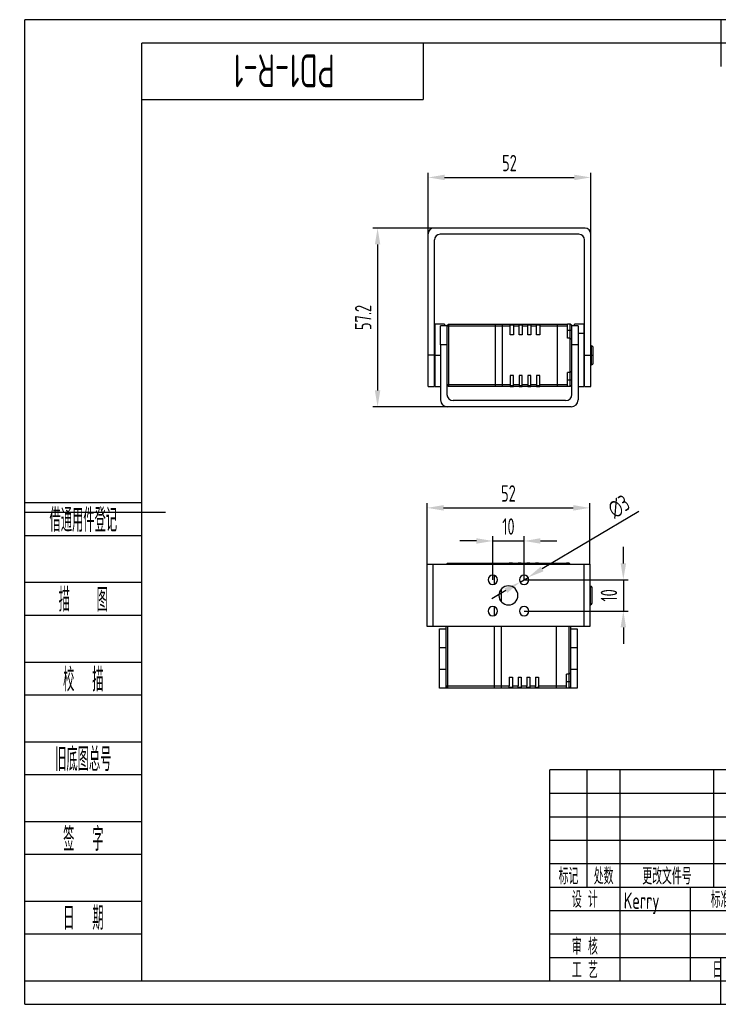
# Model space of a CAD drawing. Header units: inches. Extents: x -39 to 408, y -8 to 308.
# Tile 1 of 2: x -39 to 184, y -8 to 308. Entities that reach past the tile are written whole.
import ezdxf
from ezdxf.enums import TextEntityAlignment as Align

# ---------------------------------------------------------------- set-up
doc = ezdxf.new("R2010")
doc.units = ezdxf.units.IN
doc.header["$LTSCALE"] = 1.5
doc.header["$MEASUREMENT"] = 0
for name, color, linetype in [('1轮廓实线层', 7, 'Continuous'), ('2细线层', 4, 'Continuous'), ('6文字层', 3, 'Continuous'), ('7标注层', 4, 'Continuous'), ('图框层', 7, 'Continuous')]:
    doc.layers.add(name, color=color, linetype=linetype)
doc.styles.add('PC_TEXTSTYLE', font='ISOCP.SHX', dxfattribs={"width": 0.707, "bigfont": 'GBCBIG.SHX'})
doc.dimstyles.new('GB_DIAMETER', dxfattribs={"dimtxt": 3.5, "dimasz": 3.5, "dimexe": 1, "dimexo": 0, "dimgap": 1.5, "dimtad": 1, "dimjust": 4, "dimdsep": 46, "dimtxsty": 'PC_TEXTSTYLE', "dimcen": 0, "dimclrd": 256, "dimclrt": 3, "dimadec": 0, "dimazin": 2, "dimtp": 0.1, "dimtm": 0.1, "dimtfac": 0.71, "dimtdec": 3, "dimtmove": 0, "dimatfit": 2, "dimfxl": 1, "dimtfill": 1, "dimarcsym": 0})
doc.dimstyles.new('GB_LINEAR', dxfattribs={"dimtxt": 3.5, "dimasz": 3.5, "dimexe": 1, "dimexo": 0, "dimgap": 1.5, "dimtad": 1, "dimdsep": 46, "dimtxsty": 'PC_TEXTSTYLE', "dimcen": 0, "dimclrd": 256, "dimclrt": 3, "dimadec": 0, "dimazin": 2, "dimtp": 0.1, "dimtm": 0.1, "dimtfac": 0.71, "dimtdec": 3, "dimtmove": 0, "dimatfit": 3, "dimfxl": 1, "dimtfill": 1, "dimarcsym": 0})

# ---------------------------------------------------------------- blocks, each defined once
blk = doc.blocks.new('ZwmFrameMain_A4^_^无分区图框^_^landscape')
at = {"layer": '1轮廓实线层'}
for p, q in [((123.5, 205), (123.5, 195)), ((0, 0), (0, 200)), ((267, 200), (0, 200)), ((267, 200), (267, 0)), ((-25, 100), (5, 100)), ((272, 100), (262, 100)), ((123.5, -5), (123.5, 5)), ((0, 0), (267, 0))]:
    blk.add_line(p, q, dxfattribs=at)
at = {"layer": '2细线层'}
for p, q in [((-25, -5), (-25, 205)), ((272, 205), (-25, 205)), ((272, 205), (272, -5)), ((-25, -5), (272, -5))]:
    blk.add_line(p, q, dxfattribs=at)
blk = doc.blocks.new('ZwmFrameMain_标题栏1')
at = {"layer": '1轮廓实线层'}
for p, q in [((-180, 0), (-180, 45)), ((0, 45), (-180, 45)), ((-172, 20), (-172, 45)), ((-165, 20), (-165, 45)), ((-145, 20), (-145, 45)), ((-130, 20), (-130, 45)), ((-120, 0), (-120, 45)), ((0, 0), (0, 45)), ((-60, 30), (0, 30)), ((-180, 20), (-60, 20)), ((-165, 0), (-165, 20)), ((-150, 0), (-150, 20)), ((-135, 0), (-135, 20)), ((-60, 15), (0, 15)), ((-180, 0), (0, 0))]:
    blk.add_line(p, q, dxfattribs=at)
at = {"layer": '1轮廓实线层', "color": 7}
for p, q in [((-60, 0), (-60, 45)), ((-180, 25), (-120, 25))]:
    blk.add_line(p, q, dxfattribs=at)
at = {"layer": '2细线层'}
for p, q in [((-180, 40), (-120, 40)), ((-180, 35), (-120, 35)), ((-180, 30), (-120, 30)), ((-90, 0), (-90, 20)), ((-75, 6), (-75, 20)), ((-180, 15), (-120, 15)), ((-120, 14), (-60, 14)), ((-112.5, 6), (-112.5, 14)), ((-105, 6), (-105, 14)), ((-97.5, 6), (-97.5, 14)), ((-180, 10), (-120, 10)), ((-180, 5), (-120, 5)), ((-120, 6), (-60, 6))]:
    blk.add_line(p, q, dxfattribs=at)
at = {"layer": '6文字层', "style": 'PC_TEXTSTYLE', "width": 0.667}
for s, p in [('标记', (-176, 22.5)), ('处数', (-168.5, 22.5)), (' 更改文件号 ', (-155, 22.5)), (' 签 字 ', (-137.5, 22.5)), (' 日期 ', (-125, 22.5)), (' 设 计 ', (-172.5, 17.51)), (' 标准化 ', (-142.5, 17.51)), (' 图 样 标 记 ', (-105, 17)), (' 重 量 ', (-82.5, 17)), (' 比 例 ', (-67.5, 17)), (' 审 核 ', (-172.5, 7.5)), (' 工 艺 ', (-172.5, 2.5)), (' 日 期 ', (-142.5, 2.5)), ('共       页', (-105, 3)), ('第       页', (-75, 3))]:
    blk.add_text(s, height=3.5, dxfattribs=at).set_placement(p, align=Align.MIDDLE)
at = {"layer": '6文字层', "style": 'PC_TEXTSTYLE', "flags": 8}
for tag, height, width, p, p2 in [('企业名称', 5, 3.445461, (-54.29, 34.82), (-5.27, 34.82)), ('产品名称或材料标记', 7, 1.034456, (-113.46, 28.64), (-66.42, 28.64)), ('图样名称', 5, 3.480264, (-54.79, 19.98), (-5.27, 19.98)), ('标准化', 3.5, 1.756036, (-133.83, 15.37), (-120.75, 15.37)), ('重量', 3.5, 2.448074, (-88.46, 7.54), (-76.55, 7.54)), ('比例', 3.5, 2.367734, (-73.35, 7.54), (-61.93, 7.54)), ('图样代号', 5, 3.489916, (-54.79, 5.63), (-5.52, 5.63)), ('审核', 3.5, 2.723972, (-163.99, 5.37), (-150.63, 5.37)), ('工艺', 3.5, 2.851598, (-164.21, 0.37), (-150.89, 0.37)), ('日期', 3.5, 2.733185, (-133.83, 0.37), (-120.75, 0.37)), ('共几页', 3.5, 0.953151, (-108.58, 1.48), (-101.56, 1.48))]:
    blk.add_attdef(tag, text='', height=height, dxfattribs=dict(at, width=width)).set_placement(p, p2, align=Align.FIT)
at = {"layer": '6文字层', "style": 'PC_TEXTSTYLE', "width": 9.901758, "flags": 8}
blk.add_attdef('设计', text='', height=3.5, rotation=359.5768, dxfattribs=at).set_placement((-164.23, 15.37), (-150.37, 15.27), align=Align.FIT)
at = {"layer": '6文字层', "color": 3, "style": 'PC_TEXTSTYLE', "width": 0.96618, "flags": 8}
blk.add_attdef('第几页', text='', height=3.5, dxfattribs=at).set_placement((-78.29, 1.5), (-71.16, 1.5), align=Align.FIT)
at = {"layer": '6文字层', "color": 0, "style": 'PC_TEXTSTYLE', "width": 0.715273, "flags": 8}
blk.add_attdef('图纸张数', text='', height=3.5, dxfattribs=at).set_placement((-2.66, -3.87), (4.46, -3.87), align=Align.FIT)
blk = doc.blocks.new('ZwmFrameMain_图样代号')
at = {"layer": '2细线层', "linetype": 'Continuous'}
for p in [(60, 0), (0, -12)]:
    blk.add_line(p, (60, -12), dxfattribs=at)
at = {"layer": '6文字层', "style": 'PC_TEXTSTYLE', "width": 2.827942}
blk.add_attdef('图样代号', text='', height=7, rotation=180, dxfattribs=at).set_placement((58.24, -2.4), (2.35, -2.4), align=Align.FIT)
blk = doc.blocks.new('ZwmFrameMain_附加栏')
at = {"layer": '2细线层'}
for p, q in [((-25, 102), (0, 102)), ((-25, 95), (0, 95)), ((-25, 85), (0, 85)), ((-25, 78), (0, 78)), ((-25, 68), (0, 68)), ((-25, 61), (0, 61)), ((-25, 51), (0, 51)), ((-25, 44), (0, 44)), ((-25, 34), (0, 34)), ((-25, 27), (0, 27)), ((-25, 17), (0, 17)), ((-25, 10), (0, 10)), ((-25, 0), (0, 0))]:
    blk.add_line(p, q, dxfattribs=at)
at = {"layer": '6文字层', "color": 3, "style": 'PC_TEXTSTYLE'}
for s, width, p in [('借通用件登记', 0.667, (-12.5, 98.5)), ('描   图', 0.6667, (-12.5, 81.5)), ('校  描', 0.667, (-12.5, 64.5)), ('旧底图总号', 0.667, (-12.5, 47.5)), ('签  字', 0.667, (-12.5, 30.5)), ('日  期', 0.667, (-12.49, 13.6))]:
    blk.add_text(s, height=5, dxfattribs=dict(at, width=width)).set_placement(p, align=Align.MIDDLE)
at = {"layer": '6文字层', "style": 'PC_TEXTSTYLE'}
for tag, width, p, p2 in [('借通用件登记', 0.671328, (-23.44, 86.36), (-1.25, 86.36)), ('描图', 2.120922, (-23.44, 69.36), (-1.25, 69.36)), ('校图', 2.149976, (-23.75, 52.06), (-1.25, 52.06)), ('旧底图总号', 0.761452, (-22.84, 35.67), (-1.86, 35.67)), ('签字', 2.026939, (-23.14, 18.37), (-1.56, 18.37)), ('日期', 1.89999, (-22.84, 1.37), (-2.17, 1.37))]:
    blk.add_attdef(tag, text='', height=5, dxfattribs=dict(at, width=width)).set_placement(p, p2, align=Align.FIT)
blk = doc.blocks.new('*D25')
at = {"layer": '7标注层', "color": 0, "lineweight": -2}
for p, q in [((91.61, 239.03), (91.61, 258.53)), ((143.61, 239.03), (143.61, 258.53))]:
    blk.add_line(p, q, dxfattribs=at)
at = {"layer": '7标注层', "lineweight": -2}
blk.add_line((96.86, 257.03), (138.36, 257.03), dxfattribs=at)
at = {"layer": '7标注层'}
for points in [[(96.86, 257.91), (96.86, 256.16), (91.61, 257.03)], [(138.36, 256.16), (138.36, 257.91), (143.61, 257.03)]]:
    blk.add_solid(points, dxfattribs=at)
at = {"layer": 'Defpoints', "color": 0}
for p in [(143.61, 257.03), (91.61, 239.03), (143.61, 239.03)]:
    blk.add_point(p, dxfattribs=at)
at = {"layer": '7标注层', "color": 3, "insert": (117.61, 261.64), "char_height": 5.25, "attachment_point": 5, "style": 'PC_TEXTSTYLE', "bg_fill": 3, "box_fill_scale": 1.25, "bg_fill_color": 257, "bg_fill_transparency": 0}
blk.add_mtext('52', dxfattribs=at)
blk = doc.blocks.new('*D26')
at = {"layer": '7标注层', "color": 0, "lineweight": -2}
for p, q in [((93.41, 240.83), (73.91, 240.83)), ((97.79, 183.63), (73.91, 183.63))]:
    blk.add_line(p, q, dxfattribs=at)
at = {"layer": '7标注层', "lineweight": -2}
blk.add_line((75.41, 235.58), (75.41, 188.88), dxfattribs=at)
at = {"layer": '7标注层'}
for points in [[(76.29, 235.58), (74.54, 235.58), (75.41, 240.83)], [(74.54, 188.88), (76.29, 188.88), (75.41, 183.63)]]:
    blk.add_solid(points, dxfattribs=at)
at = {"layer": 'Defpoints', "color": 0}
for p in [(93.41, 240.83), (75.41, 183.63), (97.79, 183.63)]:
    blk.add_point(p, dxfattribs=at)
at = {"layer": '7标注层', "color": 3, "insert": (70.8, 212.23), "char_height": 5.25, "attachment_point": 5, "rotation": 90, "style": 'PC_TEXTSTYLE', "bg_fill": 3, "box_fill_scale": 1.25, "bg_fill_color": 257, "bg_fill_transparency": 0}
blk.add_mtext('57.2', dxfattribs=at)
blk = doc.blocks.new('*D29')
at = {"layer": '7标注层', "color": 0, "lineweight": -2}
for p, q in [((91.28, 133.32), (91.28, 152.82)), ((143.28, 133.32), (143.28, 152.82))]:
    blk.add_line(p, q, dxfattribs=at)
at = {"layer": '7标注层', "lineweight": -2}
blk.add_line((96.53, 151.32), (138.03, 151.32), dxfattribs=at)
at = {"layer": '7标注层'}
for points in [[(96.53, 152.2), (96.53, 150.45), (91.28, 151.32)], [(138.03, 150.45), (138.03, 152.2), (143.28, 151.32)]]:
    blk.add_solid(points, dxfattribs=at)
at = {"layer": 'Defpoints', "color": 0}
for p in [(143.28, 151.32), (91.28, 133.32), (143.28, 133.32)]:
    blk.add_point(p, dxfattribs=at)
at = {"layer": '7标注层', "color": 3, "insert": (117.28, 155.93), "char_height": 5.25, "attachment_point": 5, "style": 'PC_TEXTSTYLE', "bg_fill": 3, "box_fill_scale": 1.25, "bg_fill_color": 257, "bg_fill_transparency": 0}
blk.add_mtext('52', dxfattribs=at)
blk = doc.blocks.new('*D30')
at = {"layer": '7标注层', "lineweight": -2}
for p, q in [((158.99, 150.16), (128.08, 131.77)), ((120.99, 127.55), (123.57, 129.09)), ((116.48, 124.87), (111.97, 122.18))]:
    blk.add_line(p, q, dxfattribs=at)
at = {"layer": '7标注层'}
for points in [[(127.63, 132.52), (128.53, 131.02), (123.57, 129.09)], [(116.93, 124.11), (116.03, 125.62), (120.99, 127.55)]]:
    blk.add_solid(points, dxfattribs=at)
at = {"layer": 'Defpoints', "color": 0}
for p in [(120.99, 127.55), (123.57, 129.09)]:
    blk.add_point(p, dxfattribs=at)
at = {"layer": '7标注层', "color": 3, "insert": (152.62, 151.74), "char_height": 5.25, "attachment_point": 5, "rotation": 30.7579, "style": 'PC_TEXTSTYLE', "bg_fill": 3, "box_fill_scale": 1.25, "bg_fill_color": 257, "bg_fill_transparency": 0}
blk.add_mtext('∅3', dxfattribs=at)
blk = doc.blocks.new('*D31')
at = {"layer": '7标注层', "color": 0, "lineweight": -2}
for p, q in [((112.28, 128.32), (112.28, 142.23)), ((122.28, 128.32), (122.28, 142.23))]:
    blk.add_line(p, q, dxfattribs=at)
at = {"layer": '7标注层', "lineweight": -2}
for p, q in [((107.03, 140.73), (101.78, 140.73)), ((112.28, 140.73), (122.28, 140.73)), ((127.53, 140.73), (132.78, 140.73))]:
    blk.add_line(p, q, dxfattribs=at)
at = {"layer": '7标注层'}
for points in [[(107.03, 139.86), (107.03, 141.61), (112.28, 140.73)], [(127.53, 141.61), (127.53, 139.86), (122.28, 140.73)]]:
    blk.add_solid(points, dxfattribs=at)
at = {"layer": 'Defpoints', "color": 0}
for p in [(122.28, 140.73), (112.28, 128.32), (122.28, 128.32)]:
    blk.add_point(p, dxfattribs=at)
at = {"layer": '7标注层', "color": 3, "insert": (117.28, 145.35), "char_height": 5.25, "attachment_point": 5, "style": 'PC_TEXTSTYLE', "bg_fill": 3, "box_fill_scale": 1.25, "bg_fill_color": 257, "bg_fill_transparency": 0}
blk.add_mtext('10', dxfattribs=at)
blk = doc.blocks.new('*D32')
at = {"layer": '7标注层', "lineweight": -2}
for p, q in [((154.05, 133.57), (154.05, 138.82)), ((154.05, 128.32), (154.05, 118.32)), ((154.05, 113.07), (154.05, 107.82))]:
    blk.add_line(p, q, dxfattribs=at)
at = {"layer": '7标注层', "color": 0, "lineweight": -2}
for p, q in [((122.28, 128.32), (155.55, 128.32)), ((122.28, 118.32), (155.55, 118.32))]:
    blk.add_line(p, q, dxfattribs=at)
at = {"layer": '7标注层'}
for points in [[(153.18, 133.57), (154.93, 133.57), (154.05, 128.32)], [(154.93, 113.07), (153.18, 113.07), (154.05, 118.32)]]:
    blk.add_solid(points, dxfattribs=at)
at = {"layer": 'Defpoints', "color": 0}
for p in [(122.28, 128.32), (122.28, 118.32), (154.05, 118.32)]:
    blk.add_point(p, dxfattribs=at)
at = {"layer": '7标注层', "color": 3, "insert": (149.44, 123.32), "char_height": 5.25, "attachment_point": 5, "rotation": 90, "style": 'PC_TEXTSTYLE', "bg_fill": 3, "box_fill_scale": 1.25, "bg_fill_color": 257, "bg_fill_transparency": 0}
blk.add_mtext('10', dxfattribs=at)

msp = doc.modelspace()

# ---------------------------------------------------------------- linework, layer by layer
at = {"color": 7, "linetype": 'Continuous', "lineweight": 25}
for p, q in [((141.814, 240.832), (93.414, 240.832)), ((91.614, 200.133), (91.614, 239.032)), ((93.614, 200.133), (93.614, 237.032)), ((139.814, 238.832), (95.414, 238.832)), ((141.614, 200.133), (141.614, 237.032)), ((143.614, 200.133), (143.614, 239.032)), ((96.839, 210.133), (93.839, 210.133)), ((93.839, 200.133), (93.839, 210.133)), ((97.589, 209.514), (95.589, 209.514)), ((95.589, 203.514), (95.589, 209.514)), ((96.839, 210.133), (96.839, 209.514)), ((97.589, 209.633), (98.089, 210.133)), ((97.589, 209.633), (97.589, 209.433)), ((97.589, 209.433), (97.589, 205.912)), ((98.089, 209.433), (97.589, 209.433)), ((98.089, 210.133), (113.089, 210.133)), ((98.089, 209.433), (98.089, 190.833)), ((113.089, 209.433), (98.089, 209.433)), ((113.089, 210.133), (115.389, 210.133)), ((113.089, 210.133), (113.089, 209.433)), ((115.389, 209.433), (113.089, 209.433)), ((113.089, 209.433), (113.089, 190.833)), ((115.389, 209.433), (115.389, 210.133)), ((115.389, 210.133), (117.889, 210.133)), ((115.389, 190.833), (115.389, 209.433)), ((117.889, 209.433), (115.389, 209.433)), ((117.889, 209.433), (117.889, 210.133)), ((117.889, 210.133), (118.889, 210.133)), ((117.889, 209.883), (118.889, 209.883)), ((118.889, 209.783), (117.889, 209.783)), ((117.889, 206.633), (117.889, 209.433)), ((118.889, 210.133), (120.689, 210.133)), ((118.889, 210.133), (118.889, 209.433)), ((118.889, 209.433), (118.889, 206.633)), ((120.689, 209.433), (118.889, 209.433)), ((120.689, 209.433), (120.689, 210.133)), ((120.689, 210.133), (121.689, 210.133)), ((120.689, 209.883), (121.689, 209.883)), ((121.689, 209.783), (120.689, 209.783)), ((120.689, 206.633), (120.689, 209.433)), ((121.689, 210.133), (123.489, 210.133)), ((121.689, 210.133), (121.689, 209.433)), ((121.689, 209.433), (121.689, 206.633)), ((123.489, 209.433), (121.689, 209.433)), ((123.489, 209.433), (123.489, 210.133)), ((123.489, 210.133), (124.489, 210.133)), ((123.489, 209.883), (124.489, 209.883)), ((124.489, 209.783), (123.489, 209.783)), ((123.489, 206.633), (123.489, 209.433)), ((124.489, 210.133), (126.289, 210.133)), ((124.489, 210.133), (124.489, 209.433)), ((124.489, 209.433), (124.489, 206.633)), ((126.289, 209.433), (124.489, 209.433)), ((126.289, 209.433), (126.289, 210.133)), ((126.289, 210.133), (127.289, 210.133)), ((126.289, 209.883), (127.289, 209.883)), ((127.289, 209.783), (126.289, 209.783)), ((126.289, 206.633), (126.289, 209.433)), ((127.289, 210.133), (132.889, 210.133)), ((127.289, 210.133), (127.289, 209.433)), ((127.289, 209.433), (127.289, 206.633)), ((132.889, 209.433), (127.289, 209.433)), ((132.889, 210.133), (136.189, 210.133)), ((132.889, 210.133), (132.889, 209.433)), ((136.189, 209.433), (132.889, 209.433)), ((132.889, 209.433), (132.889, 190.833)), ((136.189, 209.433), (136.189, 210.133)), ((137.089, 210.133), (136.189, 210.133)), ((136.189, 205.633), (136.189, 209.433)), ((136.189, 208.133), (137.089, 208.133)), ((137.589, 209.633), (137.089, 210.133)), ((137.089, 208.133), (137.089, 210.133)), ((137.089, 208.133), (137.589, 208.133)), ((137.589, 209.43), (137.589, 209.633)), ((137.589, 203.514), (137.589, 209.514)), ((139.589, 209.514), (137.589, 209.514)), ((141.389, 210.133), (138.389, 210.133)), ((138.389, 209.514), (138.389, 210.133)), ((139.589, 209.514), (139.589, 203.514)), ((141.389, 210.133), (141.389, 207.204)), ((93.839, 205.133), (93.614, 205.133)), ((97.589, 205.912), (97.589, 203.514)), ((118.889, 206.633), (117.889, 206.633)), ((121.689, 206.633), (120.689, 206.633)), ((124.489, 206.633), (123.489, 206.633)), ((127.289, 206.633), (126.289, 206.633)), ((137.089, 205.633), (136.189, 205.633)), ((137.089, 194.633), (137.089, 205.633)), ((137.089, 205.633), (137.589, 205.133)), ((141.389, 207.204), (141.389, 190.133)), ((141.614, 205.133), (141.389, 205.133)), ((97.589, 203.514), (95.589, 203.514)), ((95.589, 203.514), (95.589, 185.833)), ((97.589, 203.514), (97.589, 187.633)), ((139.589, 203.514), (137.589, 203.514)), ((137.589, 187.633), (137.589, 203.514)), ((139.589, 203.514), (139.589, 185.833)), ((143.889, 203.133), (143.614, 203.133)), ((144.389, 200.133), (144.389, 202.633)), ((93.614, 200.133), (91.614, 200.133)), ((91.614, 190.131), (91.614, 200.133)), ((93.614, 190.131), (93.614, 200.133)), ((93.839, 190.133), (93.839, 200.133)), ((141.614, 200.133), (143.614, 200.133)), ((141.614, 190.131), (141.614, 200.133)), ((143.614, 190.131), (143.614, 200.133)), ((143.889, 200.133), (144.389, 200.133)), ((144.389, 197.633), (144.389, 200.133)), ((143.614, 197.133), (143.889, 197.133)), ((93.614, 195.133), (93.839, 195.133)), ((118.889, 193.633), (117.889, 193.633)), ((117.889, 193.633), (117.889, 190.833)), ((118.889, 190.833), (118.889, 193.633)), ((121.689, 193.633), (120.689, 193.633)), ((120.689, 193.633), (120.689, 190.833)), ((121.689, 190.833), (121.689, 193.633)), ((124.489, 193.633), (123.489, 193.633)), ((123.489, 193.633), (123.489, 190.833)), ((124.489, 190.833), (124.489, 193.633)), ((127.289, 193.633), (126.289, 193.633)), ((126.289, 193.633), (126.289, 190.833)), ((127.289, 190.833), (127.289, 193.633)), ((137.089, 194.633), (136.189, 194.633)), ((136.189, 190.833), (136.189, 194.633)), ((137.589, 195.133), (137.089, 194.633)), ((141.389, 195.133), (141.614, 195.133)), ((91.614, 190.131), (93.614, 190.131)), ((93.839, 190.133), (95.589, 190.133)), ((97.589, 190.833), (98.089, 190.833)), ((98.089, 190.133), (97.589, 190.633)), ((98.089, 190.833), (113.089, 190.833)), ((113.089, 190.133), (98.089, 190.133)), ((113.089, 190.833), (115.389, 190.833)), ((113.089, 190.833), (113.089, 190.133)), ((115.389, 190.133), (113.089, 190.133)), ((115.389, 190.133), (115.389, 190.833)), ((115.389, 190.833), (117.889, 190.833)), ((117.889, 190.133), (115.389, 190.133)), ((117.889, 190.833), (117.889, 190.133)), ((117.889, 190.483), (118.889, 190.483)), ((118.889, 190.383), (117.889, 190.383)), ((117.889, 190.133), (118.889, 190.133)), ((118.889, 190.833), (120.689, 190.833)), ((118.889, 190.133), (118.889, 190.833)), ((120.689, 190.133), (118.889, 190.133)), ((120.689, 190.833), (120.689, 190.133)), ((120.689, 190.483), (121.689, 190.483)), ((121.689, 190.383), (120.689, 190.383)), ((120.689, 190.133), (121.689, 190.133)), ((121.689, 190.833), (123.489, 190.833)), ((121.689, 190.133), (121.689, 190.833)), ((123.489, 190.133), (121.689, 190.133)), ((123.489, 190.833), (123.489, 190.133)), ((123.489, 190.483), (124.489, 190.483)), ((124.489, 190.383), (123.489, 190.383)), ((123.489, 190.133), (124.489, 190.133)), ((124.489, 190.833), (126.289, 190.833)), ((124.489, 190.133), (124.489, 190.833)), ((126.289, 190.133), (124.489, 190.133)), ((126.289, 190.833), (126.289, 190.133)), ((126.289, 190.483), (127.289, 190.483)), ((127.289, 190.383), (126.289, 190.383)), ((126.289, 190.133), (127.289, 190.133)), ((127.289, 190.833), (132.889, 190.833)), ((127.289, 190.133), (127.289, 190.833)), ((132.889, 190.133), (127.289, 190.133)), ((132.889, 190.833), (136.189, 190.833)), ((132.889, 190.833), (132.889, 190.133)), ((136.189, 190.133), (132.889, 190.133)), ((137.089, 192.133), (136.189, 192.133)), ((136.189, 190.133), (136.189, 190.833)), ((137.089, 190.133), (136.189, 190.133)), ((137.589, 192.133), (137.089, 192.133)), ((137.089, 190.133), (137.089, 192.133)), ((137.089, 190.133), (137.589, 190.633)), ((139.589, 190.133), (141.389, 190.133)), ((141.614, 190.131), (143.614, 190.131)), ((137.389, 183.633), (97.789, 183.633)), ((135.589, 185.633), (99.589, 185.633)), ((91.279, 113.317), (91.279, 133.32)), ((91.279, 133.32), (93.079, 133.32)), ((93.079, 133.32), (93.079, 113.317)), ((93.079, 133.32), (141.479, 133.32)), ((97.431, 133.32), (97.754, 133.643)), ((97.754, 133.643), (112.754, 133.643)), ((112.754, 133.643), (115.054, 133.643)), ((112.754, 133.643), (112.754, 133.32)), ((115.054, 133.32), (115.054, 133.643)), ((115.054, 133.643), (117.554, 133.643)), ((117.554, 133.643), (117.554, 133.32)), ((118.554, 133.643), (117.554, 133.643)), ((118.554, 133.393), (117.554, 133.393)), ((117.554, 133.393), (118.554, 133.393)), ((118.554, 133.643), (120.354, 133.643)), ((118.554, 133.32), (118.554, 133.643)), ((120.354, 133.643), (120.354, 133.32)), ((121.354, 133.643), (120.354, 133.643)), ((121.354, 133.393), (120.354, 133.393)), ((120.354, 133.393), (121.354, 133.393)), ((121.354, 133.643), (123.154, 133.643)), ((121.354, 133.32), (121.354, 133.643)), ((123.154, 133.643), (123.154, 133.32)), ((124.154, 133.643), (123.154, 133.643)), ((124.154, 133.393), (123.154, 133.393)), ((123.154, 133.393), (124.154, 133.393)), ((124.154, 133.643), (125.954, 133.643)), ((124.154, 133.32), (124.154, 133.643)), ((125.954, 133.643), (125.954, 133.32)), ((126.954, 133.643), (125.954, 133.643)), ((126.954, 133.393), (125.954, 133.393)), ((125.954, 133.393), (126.954, 133.393)), ((126.954, 133.643), (132.554, 133.643)), ((126.954, 133.32), (126.954, 133.643)), ((132.554, 133.643), (135.854, 133.643)), ((132.554, 133.643), (132.554, 133.32)), ((135.854, 133.32), (135.854, 133.643)), ((136.754, 133.643), (135.854, 133.643)), ((137.077, 133.32), (136.754, 133.643)), ((136.754, 133.32), (136.754, 133.643)), ((141.479, 113.317), (141.479, 133.32)), ((141.479, 133.32), (143.279, 133.32)), ((143.279, 133.32), (143.279, 113.317)), ((112.754, 129.741), (112.754, 126.896)), ((143.554, 126.318), (143.279, 126.318)), ((143.554, 120.318), (143.554, 126.318)), ((115.054, 121.232), (115.054, 125.404)), ((144.054, 120.818), (144.054, 125.818)), ((112.754, 119.741), (112.754, 116.896)), ((143.554, 120.318), (143.279, 120.318)), ((93.079, 113.317), (91.279, 113.317)), ((141.479, 113.317), (93.079, 113.317)), ((95.254, 106.643), (95.254, 112.643)), ((95.254, 112.643), (97.254, 112.643)), ((97.254, 113.317), (97.254, 94.343)), ((97.754, 113.317), (97.754, 94.343)), ((112.754, 113.317), (112.754, 94.343)), ((115.054, 94.343), (115.054, 113.317)), ((132.554, 113.317), (132.554, 94.343)), ((136.754, 98.143), (136.754, 113.317)), ((137.254, 98.643), (137.254, 113.317)), ((137.254, 112.643), (139.254, 112.643)), ((139.254, 112.643), (139.254, 106.643)), ((143.279, 113.317), (141.479, 113.317)), ((95.254, 106.643), (97.254, 106.643)), ((95.254, 99.643), (95.254, 106.643)), ((137.254, 106.643), (139.254, 106.643)), ((139.254, 106.643), (139.254, 99.643)), ((97.254, 99.643), (95.254, 99.643)), ((95.254, 93.643), (95.254, 99.643)), ((136.754, 98.143), (135.854, 98.143)), ((135.854, 94.343), (135.854, 98.143)), ((137.254, 98.643), (136.754, 98.143)), ((139.254, 99.643), (137.254, 99.643)), ((137.254, 93.643), (137.254, 98.643)), ((139.254, 99.643), (139.254, 93.643)), ((117.554, 97.143), (118.554, 97.143)), ((117.554, 97.143), (117.554, 94.343)), ((118.554, 97.143), (118.554, 94.343)), ((120.354, 97.143), (121.354, 97.143)), ((120.354, 97.143), (120.354, 94.343)), ((121.354, 97.143), (121.354, 94.343)), ((123.154, 97.143), (124.154, 97.143)), ((123.154, 97.143), (123.154, 94.343)), ((124.154, 97.143), (124.154, 94.343)), ((125.954, 97.143), (126.954, 97.143)), ((125.954, 97.143), (125.954, 94.343)), ((126.954, 97.143), (126.954, 94.343)), ((136.754, 95.643), (135.854, 95.643)), ((137.254, 95.643), (136.754, 95.643)), ((136.754, 93.643), (136.754, 95.643)), ((97.254, 93.643), (95.254, 93.643)), ((97.254, 94.343), (97.754, 94.343)), ((97.254, 94.343), (97.254, 94.143)), ((97.254, 94.143), (97.254, 93.643)), ((97.754, 93.643), (97.254, 94.143)), ((97.754, 93.643), (97.254, 93.643)), ((97.754, 94.343), (112.754, 94.343)), ((112.754, 93.643), (97.754, 93.643)), ((112.754, 93.643), (99.254, 93.643)), ((112.754, 94.343), (115.054, 94.343)), ((112.754, 94.343), (112.754, 93.643)), ((115.054, 93.643), (112.754, 93.643)), ((115.054, 93.643), (115.054, 94.343)), ((115.054, 94.343), (117.554, 94.343)), ((117.554, 93.643), (115.054, 93.643)), ((117.554, 93.643), (117.554, 94.343)), ((117.554, 93.993), (118.554, 93.993)), ((118.554, 93.893), (117.554, 93.893)), ((118.554, 93.643), (117.554, 93.643)), ((118.554, 94.343), (120.354, 94.343)), ((118.554, 94.343), (118.554, 93.643)), ((120.354, 93.643), (118.554, 93.643)), ((120.354, 93.643), (120.354, 94.343)), ((120.354, 93.993), (121.354, 93.993)), ((121.354, 93.893), (120.354, 93.893)), ((121.354, 93.643), (120.354, 93.643)), ((121.354, 94.343), (123.154, 94.343)), ((121.354, 94.343), (121.354, 93.643)), ((123.154, 93.643), (121.354, 93.643)), ((123.154, 93.643), (123.154, 94.343)), ((123.154, 93.993), (124.154, 93.993)), ((124.154, 93.893), (123.154, 93.893)), ((124.154, 93.643), (123.154, 93.643)), ((124.154, 94.343), (125.954, 94.343)), ((124.154, 94.343), (124.154, 93.643)), ((125.954, 93.643), (124.154, 93.643)), ((125.954, 93.643), (125.954, 94.343)), ((125.954, 93.993), (126.954, 93.993)), ((126.954, 93.893), (125.954, 93.893)), ((126.954, 93.643), (125.954, 93.643)), ((126.954, 94.343), (132.554, 94.343)), ((126.954, 94.343), (126.954, 93.643)), ((132.554, 93.643), (126.954, 93.643)), ((132.554, 94.343), (135.854, 94.343)), ((132.554, 94.343), (132.554, 93.643)), ((135.854, 93.643), (132.554, 93.643)), ((135.854, 93.643), (135.854, 94.343)), ((136.754, 93.643), (135.854, 93.643)), ((136.754, 93.643), (137.254, 94.143)), ((137.254, 93.643), (136.754, 93.643)), ((139.254, 93.643), (137.254, 93.643))]:
    msp.add_line(p, q, dxfattribs=at)
at = {"color": 1, "linetype": 'Continuous', "lineweight": 25}
for p, q in [((139.589, 207.204), (141.389, 207.204)), ((141.614, 203.669), (141.389, 203.669)), ((143.889, 200.133), (143.889, 203.133)), ((93.614, 200.133), (93.839, 200.133)), ((93.839, 200.133), (95.589, 200.133)), ((143.889, 200.133), (143.614, 200.133)), ((143.889, 197.133), (143.889, 200.133))]:
    msp.add_line(p, q, dxfattribs=at)
at = {"color": 7, "linetype": 'Continuous', "lineweight": 25}
for centre, radius, start, end in [((93.414, 239.032), 1.8, 90, 180), ((141.814, 239.032), 1.8, 0, 90), ((95.414, 237.032), 1.8, 90, 180), ((139.814, 237.032), 1.8, 0, 90), ((143.889, 202.633), 0.5, 0, 90), ((143.889, 197.633), 0.5, 270, 0), ((99.589, 187.633), 2, 180, 270), ((135.589, 187.633), 2, 270, 0), ((97.789, 185.833), 2.2, 180, 270), ((137.389, 185.833), 2.2, 270, 0), ((112.279, 128.318), 1.5, 90, 270), ((112.279, 128.318), 1.5, 270, 90), ((122.279, 128.318), 1.5, 90, 270), ((122.279, 128.318), 1.5, 270, 90), ((117.279, 123.318), 3.05, 90, 270), ((117.279, 123.318), 3.05, 270, 90), ((143.554, 125.818), 0.5, 0, 90), ((112.279, 118.318), 1.5, 90, 270), ((112.279, 118.318), 1.5, 270, 90), ((122.279, 118.318), 1.5, 90, 270), ((122.279, 118.318), 1.5, 270, 90), ((143.554, 120.818), 0.5, 270, 0)]:
    msp.add_arc(centre, radius, start, end, dxfattribs=at)
for points in [[(98.089, 210.133), (98.089, 210.123), (98.089, 210.101), (98.089, 209.94), (98.089, 209.708), (98.089, 209.525), (98.089, 209.433)], [(137.089, 205.633), (137.089, 205.642), (137.089, 205.661), (137.089, 205.81), (137.089, 206.041), (137.089, 206.354), (137.089, 206.735), (137.089, 207.17), (137.089, 207.642), (137.089, 207.969), (137.089, 208.133)], [(137.089, 192.133), (137.089, 192.297), (137.089, 192.624), (137.089, 193.096), (137.089, 193.531), (137.089, 193.912), (137.089, 194.225), (137.089, 194.456), (137.089, 194.605), (137.089, 194.624), (137.089, 194.633)], [(137.589, 192.133), (137.589, 192.329), (137.589, 192.722), (137.589, 193.288), (137.589, 193.811), (137.589, 194.268), (137.589, 194.644), (137.589, 194.921), (137.589, 195.1), (137.589, 195.122), (137.589, 195.133)], [(98.089, 190.833), (98.089, 190.741), (98.089, 190.558), (98.089, 190.326), (98.089, 190.165), (98.089, 190.144), (98.089, 190.133)], [(136.754, 95.643), (136.754, 95.807), (136.754, 96.134), (136.754, 96.606), (136.754, 97.041), (136.754, 97.422), (136.754, 97.736), (136.754, 97.967), (136.754, 98.115), (136.754, 98.134), (136.754, 98.143)], [(97.754, 94.343), (97.754, 94.252), (97.754, 94.068), (97.754, 93.837), (97.754, 93.675), (97.754, 93.654), (97.754, 93.643)]]:
    msp.add_open_spline(points, degree=3, dxfattribs=at)
for points, knots in [([(137.589, 205.133), (137.589, 205.144), (137.589, 205.167), (137.589, 205.345), (137.589, 205.622), (137.589, 205.998), (137.589, 206.456), (137.589, 206.978), (137.589, 207.544), (137.589, 207.937), (137.589, 208.133)], [0, 0, 0, 0, 0.12500007, 0.25000013, 0.37500016, 0.50000017, 0.62500016, 0.75000013, 0.87500007, 1, 1, 1, 1]), ([(97.754, 133.643), (97.754, 133.632), (97.754, 133.61), (97.754, 133.481), (97.754, 133.361), (97.754, 133.32)], [0, 0, 0, 0, 0.39673211, 0.79346422, 1, 1, 1, 1]), ([(137.254, 95.643), (137.254, 95.84), (137.254, 96.232), (137.254, 96.799), (137.254, 97.321), (137.254, 97.778), (137.254, 98.154), (137.254, 98.431), (137.254, 98.61), (137.254, 98.632), (137.254, 98.643)], [0, 0, 0, 0, 0.12500007, 0.25000013, 0.37500016, 0.50000017, 0.62500016, 0.75000013, 0.87500007, 1, 1, 1, 1])]:
    msp.add_open_spline(points, degree=3, knots=knots, dxfattribs=at)

# ---------------------------------------------------------------- block references
at = {"layer": '图框层', "xscale": 1.5, "yscale": 1.5, "zscale": 1.5}
for name in ['ZwmFrameMain_A4^_^无分区图框^_^landscape', 'ZwmFrameMain_附加栏']:
    msp.add_blockref(name, (0, 0), dxfattribs=at)
at = {"layer": '图框层'}
ref = msp.add_blockref('ZwmFrameMain_图样代号', (0, 300), dxfattribs=dict(at, xscale=1.5, yscale=1.5, zscale=1.5))
ref.add_attrib('图样代号', 'PD1-R-1', dxfattribs={"layer": '6文字层', "height": 10.5, "rotation": 180, "style": 'PC_TEXTSTYLE', "width": 0.707}).set_placement((45.439, 296.395), align=Align.CENTER)
ref = msp.add_blockref('ZwmFrameMain_标题栏1', (400.5, 0), dxfattribs=dict(at, xscale=1.5, yscale=1.5, zscale=1.5))
ref.add_attrib('产品名称或材料标记', '装配', dxfattribs={"layer": '6文字层', "height": 10.5, "style": 'PC_TEXTSTYLE', "width": 0.707}).set_placement((265.587, 42.953), align=Align.CENTER)
ref.add_attrib('设计', 'Kerry', (154.157, 23.057), dxfattribs={"layer": '6文字层', "height": 5.25, "rotation": 359.57685, "style": 'PC_TEXTSTYLE', "width": 0.707})
ref.add_attrib('日期', '2024/9/10', dxfattribs={"layer": '6文字层', "height": 5.25, "style": 'PC_TEXTSTYLE', "width": 0.617408}).set_placement((199.748, 0.557), (219.372, 0.557), align=Align.FIT)
ref.add_attrib('图样名称', '简易云台外观尺寸', dxfattribs={"layer": '6文字层', "height": 7.5, "style": 'PC_TEXTSTYLE', "width": 0.707}).set_placement((355.46, 29.966), align=Align.CENTER)
ref.add_attrib('图样代号', 'PD1-R-1', dxfattribs={"layer": '6文字层', "height": 7.5, "style": 'PC_TEXTSTYLE', "width": 0.707}).set_placement((355.274, 8.446), align=Align.CENTER)
ref.add_attrib('比例', '1:1.5', dxfattribs={"layer": '6文字层', "height": 5.25, "style": 'PC_TEXTSTYLE', "width": 0.707}).set_placement((299.038, 11.314), align=Align.CENTER)

# ---------------------------------------------------------------- next in the draw order: dimensions: what is measured, and where the dimension line sits
at = {"layer": '7标注层'}
for base, p1, p2, picture, middle in [((143.614, 257.032), (91.614, 239.032), (143.614, 239.032), '*D25', (117.614, 261.645)), ((143.279, 151.32), (91.279, 133.32), (143.279, 133.32), '*D29', (117.279, 155.933))]:
    dim = msp.add_linear_dim(base=base, p1=p1, p2=p2, dimstyle='GB_LINEAR', override={"dimscale": 1.5, "dimgap": 1.5, "dimtad": 1, "dimjust": 0, "dimdec": 2, "dimlfac": 1, "dimse1": 0, "dimse2": 0, "dimsd1": 0, "dimsd2": 0, "dimclrd": 256, "dimclre": 0, "dimtofl": 1, "dimtvp": 0.1}, dxfattribs=at)
    dim.commit()
    dim.dimension.update_dxf_attribs({"geometry": picture, "text_midpoint": middle})

# ---------------------------------------------------------------- next in the draw order: dimensions: what is measured, and where the dimension line sits
dim = msp.add_linear_dim(base=(75.414, 183.633), p1=(93.414, 240.832), p2=(97.789, 183.633), angle=90, dimstyle='GB_LINEAR', override={"dimscale": 1.5, "dimgap": 1.5, "dimtad": 1, "dimjust": 0, "dimdec": 2, "dimlfac": 1, "dimse1": 0, "dimse2": 0, "dimsd1": 0, "dimsd2": 0, "dimclrd": 256, "dimclre": 0, "dimtofl": 1, "dimtvp": 0.1}, dxfattribs=at)
dim.commit()
dim.dimension.update_dxf_attribs({"geometry": '*D26', "text_midpoint": (70.801, 212.233)})
dim = msp.add_diameter_dim_2p(p1=(120.99, 127.551), p2=(123.568, 129.085), dimstyle='GB_DIAMETER', override={"dimscale": 1.5, "dimgap": 1.5, "dimtad": 1, "dimjust": 4, "dimtih": 0, "dimtoh": 0, "dimdec": 2, "dimlfac": 1, "dimse1": 0, "dimse2": 0, "dimsd1": 0, "dimsd2": 0, "dimtix": 0, "dimtofl": 1, "dimatfit": 0, "dimtvp": 0.1}, dxfattribs=at)
dim.commit()
dim.dimension.update_dxf_attribs({"geometry": '*D30', "text_midpoint": (154.978, 147.779), "dimtype": 163})

# ---------------------------------------------------------------- next in the draw order: dimensions: what is measured, and where the dimension line sits
dim = msp.add_linear_dim(base=(122.279, 140.734), p1=(112.279, 128.318), p2=(122.279, 128.318), dimstyle='GB_LINEAR', override={"dimscale": 1.5, "dimgap": 1.5, "dimtad": 1, "dimjust": 0, "dimdec": 2, "dimlfac": 1, "dimse1": 0, "dimse2": 0, "dimsd1": 0, "dimsd2": 0, "dimclrd": 256, "dimclre": 0, "dimtofl": 1, "dimtvp": 0.1}, dxfattribs=at)
dim.commit()
dim.dimension.update_dxf_attribs({"geometry": '*D31', "text_midpoint": (117.279, 145.349)})

# ---------------------------------------------------------------- next in the draw order: dimensions: what is measured, and where the dimension line sits
dim = msp.add_linear_dim(base=(154.055, 118.318), p1=(122.279, 128.318), p2=(122.279, 118.318), angle=90, dimstyle='GB_LINEAR', override={"dimscale": 1.5, "dimgap": 1.5, "dimtad": 1, "dimjust": 0, "dimdec": 2, "dimlfac": 1, "dimse1": 0, "dimse2": 0, "dimsd1": 0, "dimsd2": 0, "dimclrd": 256, "dimclre": 0, "dimtofl": 1, "dimtvp": 0.1}, dxfattribs=at)
dim.commit()
dim.dimension.update_dxf_attribs({"geometry": '*D32', "text_midpoint": (149.44, 123.318)})

doc.saveas('drawing.dxf')
